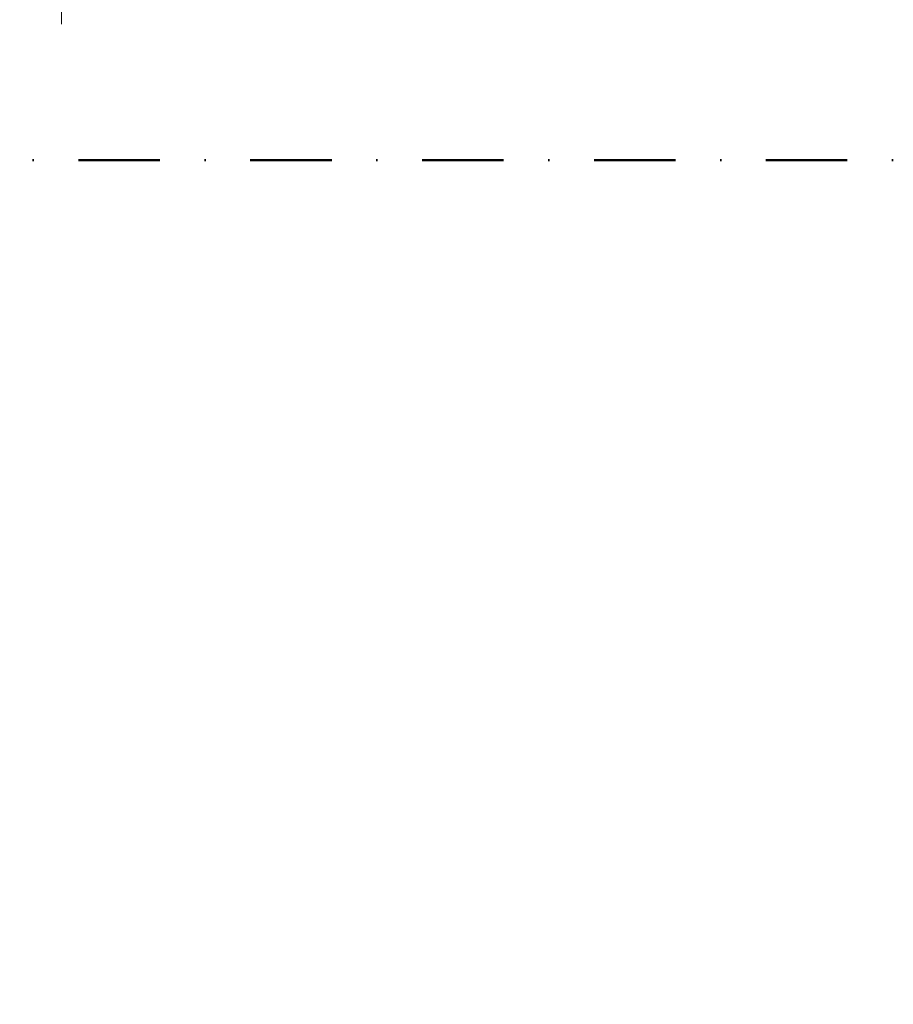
# Model space of a CAD drawing. Header units: millimetres. Extents: x -40968 to 77376, y -17881 to 4746.
# Tile 225 of 256: x -7360 to -3952, y -5543 to -1701. Entities that reach past the tile are written whole.
import ezdxf

# ---------------------------------------------------------------- set-up
doc = ezdxf.new("R2010")
doc.units = ezdxf.units.MM
doc.header["$MEASUREMENT"] = 0
doc.linetypes.add('Punto & Rayas', pattern=[670.277762, 317.5, -176.388889, 0, -176.388874])
doc.linetypes.add('Wipeout_Contour', pattern=[1000, 0, -1000])
doc.layers.add('01_2D_Ambit_Pluma_Nº__242', color=7, linetype='Continuous', lineweight=50, true_color=0xfb0013)
doc.layers.add('10_ESTR_Pilars', color=7, linetype='Continuous')
for name, color, linetype, lineweight in [('10_ESTR_Pilars_Pluma_Nº__20', 1, 'Continuous', 5), ('10_ESTR_Pilars_Pluma_Nº__28', 7, 'Continuous', 20), ('10_ESTR_Pilars_Pluma_Nº__42', 8, 'Continuous', 25)]:
    doc.layers.add(name, color=color, linetype=linetype, lineweight=lineweight)

# ---------------------------------------------------------------- blocks, each defined once
blk = doc.blocks.new('Pilar_5_5', base_point=(-7196.1, -1336.5))
at = {"color": 254, "linetype": 'Wipeout_Contour', "lineweight": 0, "ltscale": 29301.079086}
blk.add_wipeout([(-7371.1, -1639), (-7021.1, -1639), (-7021.1, -1034), (-7371.1, -1034)], dxfattribs=at).dxf.layer = '10_ESTR_Pilars'
at = {"layer": '10_ESTR_Pilars_Pluma_Nº__42', "linetype": 'Continuous', "lineweight": 25}
h = blk.add_hatch(dxfattribs=at)
h.set_pattern_fill('00_GCT_trama_45º_e1_400__01', color=8, style=0, pattern_type=2)
h.set_pattern_definition([(45, (0, 0), (-45.96194, 45.96194), [])])
h.paths.add_polyline_path([(-7371.1, -1639), (-7021.1, -1639), (-7021.1, -1034), (-7371.1, -1034)])
at = {"layer": '10_ESTR_Pilars_Pluma_Nº__20', "color": 1, "linetype": 'Continuous', "lineweight": 5}
for p, q in [((-7196.1, -1256.5), (-7196.1, -954)), ((-7276.1, -1336.5), (-7451.1, -1336.5)), ((-7116.1, -1336.5), (-6941.1, -1336.5)), ((-7196.1, -1416.5), (-7196.1, -1719))]:
    blk.add_line(p, q, dxfattribs=at)
blk.add_point((-7196.1, -1336.5), dxfattribs=at)
at = {"layer": '10_ESTR_Pilars_Pluma_Nº__28', "color": 7, "linetype": 'Continuous', "lineweight": 20, "flags": 128}
blk.add_lwpolyline([(-7371.1, -1639), (-7021.1, -1639), (-7021.1, -1034), (-7371.1, -1034)], close=True, dxfattribs=at)

msp = doc.modelspace()

# ---------------------------------------------------------------- linework, layer by layer
at = {"layer": '01_2D_Ambit_Pluma_Nº__242', "color": 1, "linetype": 'Punto & Rayas', "lineweight": 50, "true_color": 0xfb0013, "flags": 128}
msp.add_lwpolyline([(-28500, 1816.8), (-28500, 4745.9), (7879.6, 4745.9), (7879.6, -1396.9), (6474.1, -1396.9), (6474.1, -11392.7), (6916.3, -11392.7), (6916.3, -17756.6), (-3932.3, -17756.6), (-3932.3, -11834.9), (-2447.9, -11834.9), (-2447.9, -2249.6), (-23311.2, -2249.6), (-23311.2, 1816.8)], close=True, dxfattribs=at)

# ---------------------------------------------------------------- next in the draw order: block references
at = {"layer": '10_ESTR_Pilars', "color": 7, "lineweight": 20}
msp.add_blockref('Pilar_5_5', (-7196.1, -1336.5), dxfattribs=at)

doc.saveas('drawing.dxf')
